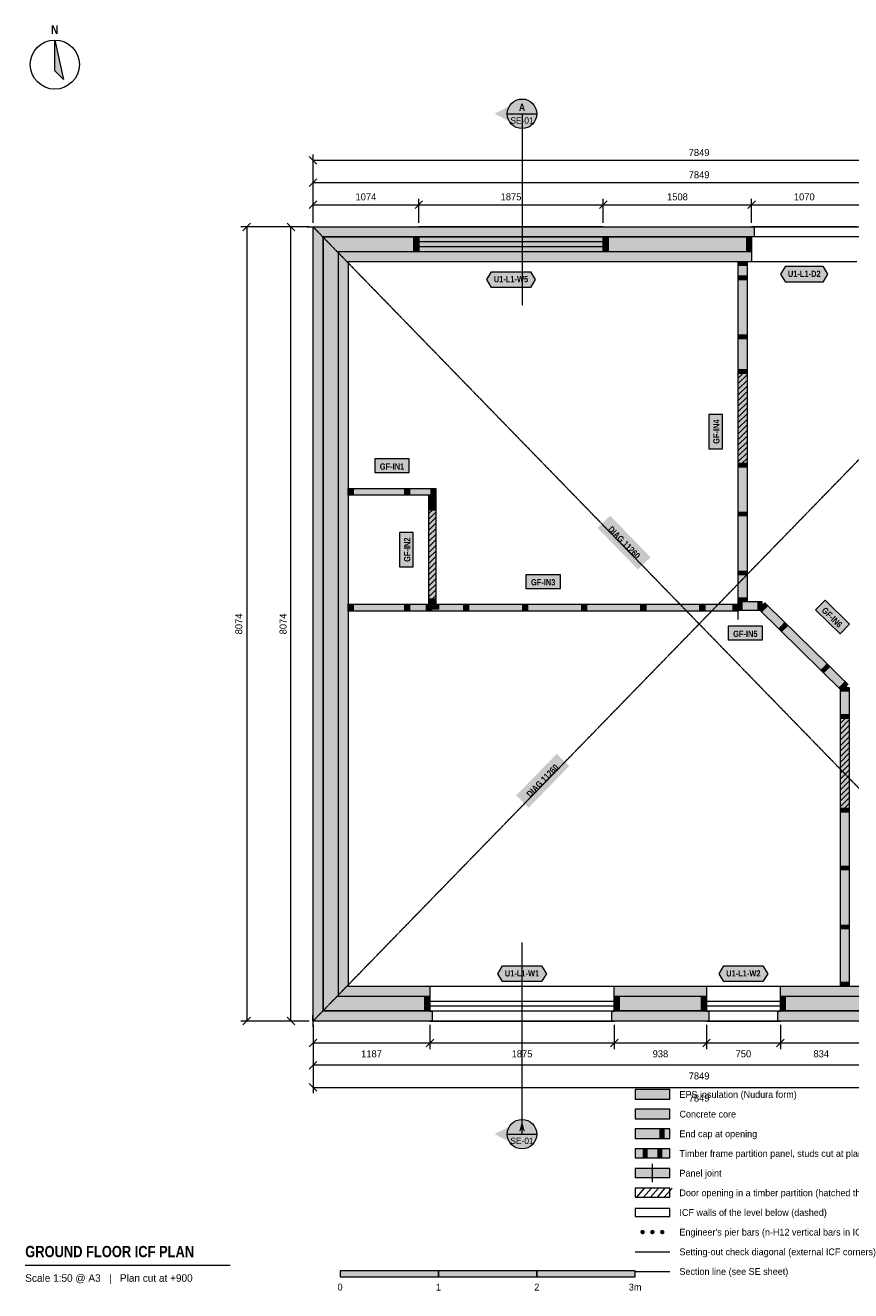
# Model space of a CAD drawing. Header units: millimetres. Extents: x -2926 to 10924, y -2742 to 10274.
# Tile 1 of 2: x -2926 to 5465, y -2742 to 10123. Entities that reach past the tile are written whole.
import ezdxf
from ezdxf.enums import TextEntityAlignment as Align

# ---------------------------------------------------------------- set-up
doc = ezdxf.new("R2010")
doc.units = ezdxf.units.MM
doc.linetypes.add('DASHED', pattern=[1.524, 1.27, -0.254])
for name, color, linetype in [('FILL-C_9E1A1A', 7, 'Continuous'), ('FILL-C_B2B2B5', 7, 'Continuous'), ('FILL-EPS', 7, 'Continuous'), ('FILL-INK', 7, 'Continuous'), ('FILL-RED', 7, 'Continuous'), ('FILL-TEAL_DK', 7, 'Continuous'), ('FILL-TIMBER', 7, 'Continuous'), ('FILL-WHITE', 7, 'Continuous'), ('LINE-C_85297A', 7, 'Continuous'), ('LINE-C_85297A-DASH', 7, 'DASHED'), ('LINE-INK', 7, 'Continuous'), ('LINE-INK-DASH', 7, 'DASHED'), ('LINE-RED', 7, 'Continuous'), ('LINE-RED-DASH', 7, 'DASHED'), ('LINE-STEEL_GREY', 7, 'Continuous'), ('LINE-STEEL_GREY-DASH', 7, 'DASHED'), ('LINE-TEAL_DK', 7, 'Continuous'), ('LINE-TIMBER_DK', 7, 'Continuous'), ('TEXT-C_85297A', 7, 'Continuous'), ('TEXT-INK', 7, 'Continuous'), ('TEXT-RED', 7, 'Continuous'), ('TEXT-STEEL_GREY', 7, 'Continuous'), ('TEXT-TEAL_DK', 7, 'Continuous')]:
    doc.layers.add(name, color=color, linetype=linetype)
doc.styles.add('OpenSansCondensed-Bold', font='OpenSansCondensed-Bold.ttf')

msp = doc.modelspace()

# ---------------------------------------------------------------- hatches: boundary and pattern name
at = {"layer": 'FILL-C_9E1A1A', "true_color": 0x9e1a1a}
h = msp.add_hatch(color=256, dxfattribs=at)
h.dxf.hatch_style = 1
h.paths.add_polyline_path([(3372, -2146), (3371, -2140), (3369, -2134), (3365, -2130), (3361, -2126), (3355, -2124), (3350, -2123), (3344, -2124), (3338, -2126), (3334, -2130), (3330, -2134), (3328, -2140), (3327, -2146), (3328, -2151), (3330, -2157), (3334, -2161), (3338, -2165), (3344, -2167), (3350, -2168), (3355, -2167), (3361, -2165), (3365, -2161), (3369, -2157), (3371, -2151)])
h = msp.add_hatch(color=256, dxfattribs=at)
h.dxf.hatch_style = 1
h.paths.add_polyline_path([(3472, -2146), (3471, -2140), (3469, -2134), (3465, -2130), (3461, -2126), (3455, -2124), (3450, -2123), (3444, -2124), (3438, -2126), (3434, -2130), (3430, -2134), (3428, -2140), (3427, -2146), (3428, -2151), (3430, -2157), (3434, -2161), (3438, -2165), (3444, -2167), (3450, -2168), (3455, -2167), (3461, -2165), (3465, -2161), (3469, -2157), (3471, -2151)])
h = msp.add_hatch(color=256, dxfattribs=at)
h.dxf.hatch_style = 1
h.paths.add_polyline_path([(3572, -2146), (3571, -2140), (3569, -2134), (3565, -2130), (3561, -2126), (3555, -2124), (3549, -2123), (3544, -2124), (3538, -2126), (3534, -2130), (3530, -2134), (3528, -2140), (3527, -2146), (3528, -2151), (3530, -2157), (3534, -2161), (3538, -2165), (3544, -2167), (3549, -2168), (3555, -2167), (3561, -2165), (3565, -2161), (3569, -2157), (3571, -2151)])
at = {"layer": 'FILL-C_B2B2B5', "true_color": 0xb2b2b5}
h = msp.add_hatch(color=256, dxfattribs=at)
h.dxf.hatch_style = 1
h.paths.add_polyline_path([(4458, 7820), (254, 7820), (254, 254), (1187, 254), (1187, 102), (102, 102), (102, 7972), (4458, 7972)])
h = msp.add_hatch(color=256, dxfattribs=at)
h.dxf.hatch_style = 1
h.paths.add_polyline_path([(3062, 254), (3999, 254), (3999, 102), (3062, 102)])
h = msp.add_hatch(color=256, dxfattribs=at)
h.dxf.hatch_style = 1
h.paths.add_polyline_path([(5583, 102), (4750, 102), (4750, 254), (5583, 254)])
h = msp.add_hatch(color=256, dxfattribs=at)
h.dxf.hatch_style = 1
h.paths.add_polyline_path([(3274, -996), (3625, -996), (3625, -896), (3274, -896)])
at = {"layer": 'FILL-EPS', "true_color": 0xccffff}
h = msp.add_hatch(color=256, dxfattribs=at)
h.dxf.hatch_style = 1
h.paths.add_polyline_path([(0, 8074), (4483, 8074), (4483, 7973), (4458, 7973), (4458, 7972), (102, 7972), (102, 102), (1187, 102), (1187, 101), (1212, 101), (1212, 0), (0, 0)])
h = msp.add_hatch(color=256, dxfattribs=at)
h.dxf.hatch_style = 1
h.paths.add_polyline_path([(4458, 7718), (356, 7718), (356, 356), (1187, 356), (1187, 254), (254, 254), (254, 7820), (4458, 7820)])
h = msp.add_hatch(color=256, dxfattribs=at)
h.dxf.hatch_style = 1
h.paths.add_polyline_path([(3062, 356), (3999, 356), (3999, 254), (3062, 254)])
h = msp.add_hatch(color=256, dxfattribs=at)
h.dxf.hatch_style = 1
h.paths.add_polyline_path([(5583, 254), (4750, 254), (4750, 356), (5583, 356)])
h = msp.add_hatch(color=256, dxfattribs=at)
h.dxf.hatch_style = 1
h.paths.add_polyline_path([(4024, 101), (4024, 0), (3037, 0), (3037, 101), (3062, 101), (3062, 102), (3999, 102), (3999, 101)])
h = msp.add_hatch(color=256, dxfattribs=at)
h.dxf.hatch_style = 1
h.paths.add_polyline_path([(5583, 101), (5608, 101), (5608, 0), (4725, 0), (4725, 101), (4750, 101), (4750, 102), (5583, 102)])
h = msp.add_hatch(color=256, dxfattribs=at)
h.dxf.hatch_style = 1
h.paths.add_polyline_path([(3274, -796), (3625, -796), (3625, -696), (3274, -696)])
h = msp.add_hatch(color=256, dxfattribs=at)
h.dxf.hatch_style = 1
h.paths.add_polyline_path([(3274, -1196), (3625, -1196), (3625, -1096), (3274, -1096)])
at = {"layer": 'FILL-INK', "true_color": 0x14141a}
h = msp.add_hatch(color=256, dxfattribs=at)
h.dxf.hatch_style = 1
h.paths.add_polyline_path([(-2626, 9974), (-2538, 9574), (-2626, 9662)])
h = msp.add_hatch(color=256, dxfattribs=at)
h.dxf.hatch_style = 1
h.paths.add_polyline_path([(274, -2601), (1274, -2601), (1274, -2540), (274, -2540)])
h = msp.add_hatch(color=256, dxfattribs=at)
h.dxf.hatch_style = 1
h.paths.add_polyline_path([(2274, -2601), (3274, -2601), (3274, -2540), (2274, -2540)])
at = {"layer": 'FILL-RED', "true_color": 0xb81a1f}
h = msp.add_hatch(color=256, dxfattribs=at)
h.dxf.hatch_style = 1
h.paths.add_polyline_path([(1844, 9224), (2124, 9082), (2124, 9367)])
h = msp.add_hatch(color=256, dxfattribs=at)
h.dxf.hatch_style = 1
h.paths.add_polyline_path([(1844, -1150), (2124, -1292), (2124, -1007)])
at = {"layer": 'FILL-TEAL_DK', "true_color": 0x006b5c}
h = msp.add_hatch(color=256, dxfattribs=at)
h.dxf.hatch_style = 1
h.paths.add_polyline_path([(1024, 7972), (1074, 7972), (1074, 7820), (1024, 7820)])
h = msp.add_hatch(color=256, dxfattribs=at)
h.dxf.hatch_style = 1
h.paths.add_polyline_path([(2949, 7972), (2999, 7972), (2999, 7820), (2949, 7820)])
h = msp.add_hatch(color=256, dxfattribs=at)
h.dxf.hatch_style = 1
h.paths.add_polyline_path([(4408, 7972), (4458, 7972), (4458, 7820), (4408, 7820)])
h = msp.add_hatch(color=256, dxfattribs=at)
h.dxf.hatch_style = 1
h.paths.add_polyline_path([(1137, 102), (1137, 102), (1137, 254), (1137, 254), (1137, 254), (1137, 254), (1187, 254), (1187, 254), (1187, 254), (1187, 254), (1187, 102), (1187, 102), (1187, 102), (1187, 102), (1137, 102), (1137, 102)])
h = msp.add_hatch(color=256, dxfattribs=at)
h.dxf.hatch_style = 1
h.paths.add_polyline_path([(3062, 254), (3112, 254), (3112, 102), (3062, 102)])
h = msp.add_hatch(color=256, dxfattribs=at)
h.dxf.hatch_style = 1
h.paths.add_polyline_path([(3949, 254), (3999, 254), (3999, 102), (3949, 102)])
h = msp.add_hatch(color=256, dxfattribs=at)
h.dxf.hatch_style = 1
h.paths.add_polyline_path([(4750, 254), (4800, 254), (4800, 102), (4750, 102)])
h = msp.add_hatch(color=256, dxfattribs=at)
h.dxf.hatch_style = 1
h.paths.add_polyline_path([(3524, -1196), (3569, -1196), (3569, -1096), (3524, -1096)])
at = {"layer": 'FILL-TIMBER', "true_color": 0xeddbb8}
h = msp.add_hatch(color=256, dxfattribs=at)
h.dxf.hatch_style = 1
h.paths.add_polyline_path([(4411, 7718), (4411, 7695), (4411, 7680), (4376, 7680), (4322, 7680), (4322, 7703), (4322, 7718), (4357, 7718)])
h = msp.add_hatch(color=256, dxfattribs=at)
h.dxf.hatch_style = 1
h.paths.add_polyline_path([(4411, 7575), (4411, 7551), (4411, 7537), (4376, 7537), (4322, 7537), (4322, 7560), (4322, 7575), (4357, 7575)])
h = msp.add_hatch(color=256, dxfattribs=at)
h.dxf.hatch_style = 1
h.paths.add_polyline_path([(4411, 6975), (4411, 6951), (4411, 6937), (4376, 6937), (4322, 6937), (4322, 6960), (4322, 6975), (4357, 6975)])
h = msp.add_hatch(color=256, dxfattribs=at)
h.dxf.hatch_style = 1
h.paths.add_polyline_path([(4411, 6625), (4411, 6602), (4411, 6588), (4376, 6588), (4322, 6588), (4322, 6611), (4322, 6625), (4357, 6625)])
h = msp.add_hatch(color=256, dxfattribs=at)
h.dxf.hatch_style = 1
h.paths.add_polyline_path([(4411, 5669), (4411, 5646), (4411, 5631), (4376, 5631), (4322, 5631), (4322, 5655), (4322, 5669), (4357, 5669)])
h = msp.add_hatch(color=256, dxfattribs=at)
h.dxf.hatch_style = 1
h.paths.add_polyline_path([(406, 5346), (375, 5346), (356, 5346), (356, 5372), (356, 5415), (387, 5415), (406, 5415), (406, 5389)])
h = msp.add_hatch(color=256, dxfattribs=at)
h.dxf.hatch_style = 1
h.paths.add_polyline_path([(981, 5346), (950, 5346), (931, 5346), (931, 5372), (931, 5415), (961, 5415), (981, 5415), (981, 5389)])
h = msp.add_hatch(color=256, dxfattribs=at)
h.dxf.hatch_style = 1
h.paths.add_polyline_path([(1248, 5346), (1218, 5346), (1199, 5346), (1199, 5372), (1199, 5415), (1229, 5415), (1248, 5415), (1248, 5389)])
h = msp.add_hatch(color=256, dxfattribs=at)
h.dxf.hatch_style = 1
h.paths.add_polyline_path([(1248, 5343), (1248, 5313), (1248, 5293), (1222, 5293), (1178, 5293), (1178, 5324), (1178, 5343), (1205, 5343)])
h = msp.add_hatch(color=256, dxfattribs=at)
h.dxf.hatch_style = 1
h.paths.add_polyline_path([(1248, 5249), (1248, 5218), (1248, 5198), (1222, 5198), (1178, 5198), (1178, 5229), (1178, 5249), (1205, 5249)])
h = msp.add_hatch(color=256, dxfattribs=at)
h.dxf.hatch_style = 1
h.paths.add_polyline_path([(4411, 5175), (4411, 5151), (4411, 5137), (4376, 5137), (4322, 5137), (4322, 5160), (4322, 5175), (4357, 5175)])
h = msp.add_hatch(color=256, dxfattribs=at)
h.dxf.hatch_style = 1
h.paths.add_polyline_path([(4411, 4575), (4411, 4551), (4411, 4537), (4376, 4537), (4322, 4537), (4322, 4560), (4322, 4575), (4357, 4575)])
h = msp.add_hatch(color=256, dxfattribs=at)
h.dxf.hatch_style = 1
h.paths.add_polyline_path([(1248, 4288), (1248, 4259), (1248, 4240), (1222, 4240), (1178, 4240), (1178, 4270), (1178, 4288), (1205, 4288)])
h = msp.add_hatch(color=256, dxfattribs=at)
h.dxf.hatch_style = 1
h.paths.add_polyline_path([(4411, 4303), (4411, 4280), (4411, 4265), (4376, 4265), (4322, 4265), (4322, 4289), (4322, 4303), (4357, 4303)])
h = msp.add_hatch(color=256, dxfattribs=at)
h.dxf.hatch_style = 1
h.paths.add_polyline_path([(4360, 4174), (4337, 4174), (4322, 4174), (4322, 4209), (4322, 4264), (4345, 4264), (4360, 4264), (4360, 4229)])
h = msp.add_hatch(color=256, dxfattribs=at)
h.dxf.hatch_style = 1
h.paths.add_polyline_path([(4562, 4174), (4539, 4174), (4524, 4174), (4524, 4209), (4524, 4264), (4547, 4264), (4562, 4264), (4562, 4229)])
h = msp.add_hatch(color=256, dxfattribs=at)
h.dxf.hatch_style = 1
h.paths.add_polyline_path([(4558, 4161), (4542, 4177), (4531, 4187), (4555, 4212), (4593, 4251), (4610, 4235), (4620, 4224), (4596, 4199)])
h = msp.add_hatch(color=256, dxfattribs=at)
h.dxf.hatch_style = 1
h.paths.add_polyline_path([(406, 4168), (375, 4168), (356, 4168), (356, 4195), (356, 4238), (387, 4238), (406, 4238), (406, 4212)])
h = msp.add_hatch(color=256, dxfattribs=at)
h.dxf.hatch_style = 1
h.paths.add_polyline_path([(981, 4168), (950, 4168), (931, 4168), (931, 4195), (931, 4238), (961, 4238), (981, 4238), (981, 4212)])
h = msp.add_hatch(color=256, dxfattribs=at)
h.dxf.hatch_style = 1
h.paths.add_polyline_path([(1204, 4168), (1173, 4168), (1154, 4168), (1154, 4195), (1154, 4238), (1184, 4238), (1204, 4238), (1204, 4212)])
h = msp.add_hatch(color=256, dxfattribs=at)
h.dxf.hatch_style = 1
h.paths.add_polyline_path([(1274, 4188), (1230, 4188), (1204, 4188), (1204, 4208), (1204, 4238), (1247, 4238), (1274, 4238), (1274, 4219)])
h = msp.add_hatch(color=256, dxfattribs=at)
h.dxf.hatch_style = 1
h.paths.add_polyline_path([(1581, 4168), (1550, 4168), (1531, 4168), (1531, 4195), (1531, 4238), (1561, 4238), (1581, 4238), (1581, 4212)])
h = msp.add_hatch(color=256, dxfattribs=at)
h.dxf.hatch_style = 1
h.paths.add_polyline_path([(2181, 4168), (2150, 4168), (2131, 4168), (2131, 4195), (2131, 4238), (2161, 4238), (2181, 4238), (2181, 4212)])
h = msp.add_hatch(color=256, dxfattribs=at)
h.dxf.hatch_style = 1
h.paths.add_polyline_path([(2781, 4168), (2750, 4168), (2731, 4168), (2731, 4195), (2731, 4238), (2761, 4238), (2781, 4238), (2781, 4212)])
h = msp.add_hatch(color=256, dxfattribs=at)
h.dxf.hatch_style = 1
h.paths.add_polyline_path([(3381, 4168), (3350, 4168), (3331, 4168), (3331, 4195), (3331, 4238), (3361, 4238), (3381, 4238), (3381, 4212)])
h = msp.add_hatch(color=256, dxfattribs=at)
h.dxf.hatch_style = 1
h.paths.add_polyline_path([(3981, 4168), (3950, 4168), (3931, 4168), (3931, 4195), (3931, 4238), (3961, 4238), (3981, 4238), (3981, 4212)])
h = msp.add_hatch(color=256, dxfattribs=at)
h.dxf.hatch_style = 1
h.paths.add_polyline_path([(4322, 4168), (4291, 4168), (4272, 4168), (4272, 4195), (4272, 4238), (4303, 4238), (4322, 4238), (4322, 4212)])
h = msp.add_hatch(color=256, dxfattribs=at)
h.dxf.hatch_style = 1
h.paths.add_polyline_path([(4762, 3961), (4745, 3977), (4735, 3987), (4759, 4012), (4797, 4051), (4814, 4035), (4824, 4024), (4800, 3999)])
h = msp.add_hatch(color=256, dxfattribs=at)
h.dxf.hatch_style = 1
h.paths.add_polyline_path([(5190, 3540), (5173, 3557), (5163, 3567), (5187, 3592), (5225, 3631), (5242, 3614), (5252, 3604), (5228, 3579)])
h = msp.add_hatch(color=256, dxfattribs=at)
h.dxf.hatch_style = 1
h.paths.add_polyline_path([(5373, 3360), (5357, 3377), (5346, 3387), (5371, 3412), (5409, 3451), (5425, 3434), (5436, 3424), (5411, 3399)])
h = msp.add_hatch(color=256, dxfattribs=at)
h.dxf.hatch_style = 1
h.paths.add_polyline_path([(5449, 3392), (5449, 3369), (5449, 3354), (5414, 3354), (5360, 3354), (5360, 3377), (5360, 3392), (5395, 3392)])
h = msp.add_hatch(color=256, dxfattribs=at)
h.dxf.hatch_style = 1
h.paths.add_polyline_path([(5449, 3118), (5449, 3094), (5449, 3080), (5414, 3080), (5360, 3080), (5360, 3103), (5360, 3118), (5395, 3118)])
h = msp.add_hatch(color=256, dxfattribs=at)
h.dxf.hatch_style = 1
h.paths.add_polyline_path([(5449, 2161), (5449, 2138), (5449, 2124), (5414, 2124), (5360, 2124), (5360, 2147), (5360, 2161), (5395, 2161)])
h = msp.add_hatch(color=256, dxfattribs=at)
h.dxf.hatch_style = 1
h.paths.add_polyline_path([(5449, 1575), (5449, 1551), (5449, 1537), (5414, 1537), (5360, 1537), (5360, 1560), (5360, 1575), (5395, 1575)])
h = msp.add_hatch(color=256, dxfattribs=at)
h.dxf.hatch_style = 1
h.paths.add_polyline_path([(5449, 975), (5449, 951), (5449, 937), (5414, 937), (5360, 937), (5360, 960), (5360, 975), (5395, 975)])
h = msp.add_hatch(color=256, dxfattribs=at)
h.dxf.hatch_style = 1
h.paths.add_polyline_path([(5449, 394), (5449, 371), (5449, 356), (5414, 356), (5360, 356), (5360, 379), (5360, 394), (5395, 394)])
h = msp.add_hatch(color=256, dxfattribs=at)
h.dxf.hatch_style = 1
h.paths.add_polyline_path([(3354, -1390), (3395, -1390), (3395, -1300), (3354, -1300)])
h = msp.add_hatch(color=256, dxfattribs=at)
h.dxf.hatch_style = 1
h.paths.add_polyline_path([(3504, -1390), (3545, -1390), (3545, -1300), (3504, -1300)])
at = {"layer": 'FILL-WHITE', "true_color": 0xffffff}
h = msp.add_hatch(color=256, dxfattribs=at)
h.dxf.hatch_style = 1
h.paths.add_polyline_path([(2274, 9224), (2269, 9263), (2254, 9299), (2230, 9330), (2199, 9354), (2163, 9369), (2124, 9374), (2085, 9369), (2049, 9354), (2018, 9330), (1994, 9299), (1979, 9263), (1974, 9224), (1979, 9185), (1994, 9149), (2018, 9118), (2049, 9094), (2085, 9079), (2124, 9074), (2163, 9079), (2199, 9094), (2230, 9118), (2254, 9149), (2269, 9185)])
h = msp.add_hatch(color=256, dxfattribs=at)
h.dxf.hatch_style = 1
h.paths.add_polyline_path([(1765, 7538), (1815, 7618), (2209, 7618), (2259, 7538), (2209, 7458), (1815, 7458)])
at = {"layer": 'FILL-WHITE', "true_color": 0xfaf5e8}
h = msp.add_hatch(color=256, dxfattribs=at)
h.dxf.hatch_style = 1
h.paths.add_polyline_path([(4411, 6588), (4376, 6588), (4322, 6588), (4322, 6588), (4322, 6611), (4322, 6625), (4322, 6937), (4322, 6960), (4322, 6975), (4322, 7537), (4322, 7560), (4322, 7575), (4322, 7680), (4322, 7703), (4322, 7718), (4322, 7718), (4357, 7718), (4411, 7718), (4411, 7718), (4411, 7695), (4411, 7680), (4411, 7575), (4411, 7551), (4411, 7537), (4411, 6975), (4411, 6951), (4411, 6937), (4411, 6625), (4411, 6602), (4411, 6588)])
at = {"layer": 'FILL-WHITE', "true_color": 0xffffff}
h = msp.add_hatch(color=256, dxfattribs=at)
h.dxf.hatch_style = 1
h.paths.add_polyline_path([(4755, 7593), (4805, 7673), (5181, 7673), (5231, 7593), (5181, 7513), (4805, 7513)])
h = msp.add_hatch(color=256, dxfattribs=at)
h.dxf.hatch_style = 1
h.paths.add_polyline_path([(4322, 5669), (4322, 6588), (4411, 6588), (4411, 5669)])
h = msp.add_hatch(color=256, dxfattribs=at)
h.dxf.hatch_style = 1
h.paths.add_polyline_path([(4161, 5817), (4161, 6166), (4023, 6166), (4023, 5817)])
h = msp.add_hatch(color=256, dxfattribs=at)
h.dxf.hatch_style = 1
h.paths.add_polyline_path([(628, 5576), (977, 5576), (977, 5715), (628, 5715)])
at = {"layer": 'FILL-WHITE', "true_color": 0xfaf5e8}
h = msp.add_hatch(color=256, dxfattribs=at)
h.dxf.hatch_style = 1
h.paths.add_polyline_path([(4411, 4265), (4376, 4265), (4322, 4265), (4322, 4265), (4322, 4289), (4322, 4303), (4322, 4537), (4322, 4560), (4322, 4575), (4322, 5137), (4322, 5160), (4322, 5175), (4322, 5631), (4322, 5655), (4322, 5669), (4322, 5669), (4357, 5669), (4411, 5669), (4411, 5669), (4411, 5646), (4411, 5631), (4411, 5175), (4411, 5151), (4411, 5137), (4411, 4575), (4411, 4551), (4411, 4537), (4411, 4303), (4411, 4280), (4411, 4265)])
h = msp.add_hatch(color=256, dxfattribs=at)
h.dxf.hatch_style = 1
h.paths.add_polyline_path([(356, 5346), (356, 5346), (356, 5346), (356, 5346), (356, 5372), (356, 5415), (356, 5415), (356, 5415), (356, 5415), (387, 5415), (406, 5415), (931, 5415), (961, 5415), (981, 5415), (1199, 5415), (1229, 5415), (1248, 5415), (1248, 5415), (1248, 5415), (1248, 5415), (1248, 5389), (1248, 5346), (1248, 5346), (1248, 5346), (1248, 5346), (1218, 5346), (1199, 5346), (981, 5346), (950, 5346), (931, 5346), (406, 5346), (375, 5346)])
h = msp.add_hatch(color=256, dxfattribs=at)
h.dxf.hatch_style = 1
h.paths.add_polyline_path([(1248, 5198), (1248, 5198), (1248, 5198), (1248, 5198), (1248, 5198), (1222, 5198), (1178, 5198), (1178, 5198), (1178, 5198), (1178, 5198), (1178, 5198), (1178, 5229), (1178, 5249), (1178, 5293), (1178, 5324), (1178, 5343), (1178, 5343), (1178, 5343), (1178, 5343), (1178, 5343), (1205, 5343), (1248, 5343), (1248, 5343), (1248, 5343), (1248, 5343), (1248, 5343), (1248, 5313), (1248, 5293), (1248, 5249), (1248, 5218)])
at = {"layer": 'FILL-WHITE', "true_color": 0xffffff}
h = msp.add_hatch(color=256, dxfattribs=at)
h.dxf.hatch_style = 1
h.paths.add_polyline_path([(1178, 4288), (1178, 5198), (1248, 5198), (1248, 4288)])
h = msp.add_hatch(color=256, dxfattribs=at)
h.dxf.hatch_style = 1
h.paths.add_polyline_path([(2891, 5014), (3302, 4591), (3430, 4715), (3019, 5138)])
h = msp.add_hatch(color=256, dxfattribs=at)
h.dxf.hatch_style = 1
h.paths.add_polyline_path([(1018, 4617), (1018, 4967), (879, 4967), (879, 4617)])
h = msp.add_hatch(color=256, dxfattribs=at)
h.dxf.hatch_style = 1
h.paths.add_polyline_path([(2164, 4399), (2514, 4399), (2514, 4538), (2164, 4538)])
at = {"layer": 'FILL-WHITE', "true_color": 0xfaf5e8}
h = msp.add_hatch(color=256, dxfattribs=at)
h.dxf.hatch_style = 1
h.paths.add_polyline_path([(1178, 4270), (1178, 4288), (1178, 4288), (1178, 4288), (1205, 4288), (1248, 4288), (1248, 4288), (1248, 4288), (1248, 4259), (1248, 4240), (1248, 4240), (1248, 4240), (1222, 4240), (1178, 4240), (1178, 4240), (1178, 4240)])
h = msp.add_hatch(color=256, dxfattribs=at)
h.dxf.hatch_style = 1
h.paths.add_polyline_path([(4337, 4174), (4322, 4174), (4322, 4209), (4322, 4264), (4345, 4264), (4360, 4264), (4524, 4264), (4547, 4264), (4562, 4264), (4562, 4229), (4562, 4174), (4539, 4174), (4524, 4174), (4360, 4174)])
h = msp.add_hatch(color=256, dxfattribs=at)
h.dxf.hatch_style = 1
h.paths.add_polyline_path([(5346, 3387), (5346, 3387), (5190, 3540), (5190, 3540), (5173, 3557), (5163, 3567), (5163, 3567), (4531, 4187), (4531, 4187), (4593, 4251), (4593, 4251), (4593, 4251), (4618, 4226), (4620, 4224), (4620, 4224), (5225, 3631), (5225, 3631), (5239, 3617), (5243, 3613), (5252, 3604), (5252, 3604), (5354, 3504), (5436, 3424), (5436, 3424), (5436, 3424), (5436, 3424), (5373, 3360), (5373, 3360), (5373, 3360), (5373, 3360), (5373, 3360), (5348, 3385)])
at = {"layer": 'FILL-WHITE', "true_color": 0xffffff}
h = msp.add_hatch(color=256, dxfattribs=at)
h.dxf.hatch_style = 1
h.paths.add_polyline_path([(5108, 4182), (5357, 3937), (5454, 4036), (5205, 4280)])
at = {"layer": 'FILL-WHITE', "true_color": 0xfaf5e8}
h = msp.add_hatch(color=256, dxfattribs=at)
h.dxf.hatch_style = 1
h.paths.add_polyline_path([(356, 4195), (356, 4238), (356, 4238), (387, 4238), (406, 4238), (931, 4238), (961, 4238), (981, 4238), (1154, 4238), (1184, 4238), (1204, 4238), (1247, 4238), (1274, 4238), (1531, 4238), (1561, 4238), (1581, 4238), (2131, 4238), (2161, 4238), (2181, 4238), (2731, 4238), (2761, 4238), (2781, 4238), (3331, 4238), (3361, 4238), (3381, 4238), (3931, 4238), (3961, 4238), (3981, 4238), (4272, 4238), (4303, 4238), (4322, 4238), (4322, 4238), (4322, 4212), (4322, 4168), (4322, 4168), (4291, 4168), (4272, 4168), (3981, 4168), (3950, 4168), (3931, 4168), (3381, 4168), (3350, 4168), (3331, 4168), (2781, 4168), (2750, 4168), (2731, 4168), (2181, 4168), (2150, 4168), (2131, 4168), (1581, 4168), (1550, 4168), (1531, 4168), (1204, 4168), (1173, 4168), (1154, 4168), (981, 4168), (950, 4168), (931, 4168), (406, 4168), (375, 4168), (356, 4168), (356, 4168)])
at = {"layer": 'FILL-WHITE', "true_color": 0xffffff}
h = msp.add_hatch(color=256, dxfattribs=at)
h.dxf.hatch_style = 1
h.paths.add_polyline_path([(4220, 3875), (4569, 3875), (4569, 4014), (4220, 4014)])
at = {"layer": 'FILL-WHITE', "true_color": 0xfaf5e8}
h = msp.add_hatch(color=256, dxfattribs=at)
h.dxf.hatch_style = 1
h.paths.add_polyline_path([(5414, 3080), (5360, 3080), (5360, 3103), (5360, 3118), (5360, 3354), (5360, 3377), (5360, 3392), (5395, 3392), (5449, 3392), (5449, 3369), (5449, 3354), (5449, 3118), (5449, 3094), (5449, 3080)])
at = {"layer": 'FILL-WHITE', "true_color": 0xffffff}
h = msp.add_hatch(color=256, dxfattribs=at)
h.dxf.hatch_style = 1
h.paths.add_polyline_path([(5360, 2161), (5360, 3080), (5449, 3080), (5449, 2161)])
h = msp.add_hatch(color=256, dxfattribs=at)
h.dxf.hatch_style = 1
h.paths.add_polyline_path([(2192, 2169), (2603, 2592), (2476, 2716), (2064, 2293)])
at = {"layer": 'FILL-WHITE', "true_color": 0xfaf5e8}
h = msp.add_hatch(color=256, dxfattribs=at)
h.dxf.hatch_style = 1
h.paths.add_polyline_path([(5449, 356), (5414, 356), (5360, 356), (5360, 356), (5360, 379), (5360, 394), (5360, 937), (5360, 960), (5360, 975), (5360, 1537), (5360, 1560), (5360, 1575), (5360, 2124), (5360, 2147), (5360, 2161), (5360, 2161), (5395, 2161), (5449, 2161), (5449, 2161), (5449, 2138), (5449, 2124), (5449, 1575), (5449, 1551), (5449, 1537), (5449, 975), (5449, 951), (5449, 937), (5449, 394), (5449, 371), (5449, 356)])
at = {"layer": 'FILL-WHITE', "true_color": 0xffffff}
h = msp.add_hatch(color=256, dxfattribs=at)
h.dxf.hatch_style = 1
h.paths.add_polyline_path([(1877, 481), (1927, 561), (2322, 561), (2372, 481), (2322, 401), (1927, 401)])
h = msp.add_hatch(color=256, dxfattribs=at)
h.dxf.hatch_style = 1
h.paths.add_polyline_path([(4127, 481), (4177, 561), (4572, 561), (4622, 481), (4572, 401), (4177, 401)])
h = msp.add_hatch(color=256, dxfattribs=at)
h.dxf.hatch_style = 1
h.paths.add_polyline_path([(2274, -1150), (2269, -1111), (2254, -1075), (2230, -1044), (2199, -1020), (2163, -1005), (2124, -1000), (2085, -1005), (2049, -1020), (2018, -1044), (1994, -1075), (1979, -1111), (1974, -1150), (1979, -1189), (1994, -1225), (2018, -1256), (2049, -1280), (2085, -1295), (2124, -1300), (2163, -1295), (2199, -1280), (2230, -1256), (2254, -1225), (2269, -1189)])
at = {"layer": 'FILL-WHITE', "true_color": 0xfaf5e8}
h = msp.add_hatch(color=256, dxfattribs=at)
h.dxf.hatch_style = 1
h.paths.add_polyline_path([(3274, -1390), (3625, -1390), (3625, -1300), (3274, -1300)])
h = msp.add_hatch(color=256, dxfattribs=at)
h.dxf.hatch_style = 1
h.paths.add_polyline_path([(3274, -1590), (3625, -1590), (3625, -1500), (3274, -1500)])
at = {"layer": 'FILL-WHITE', "true_color": 0xffffff}
h = msp.add_hatch(color=256, dxfattribs=at)
h.dxf.hatch_style = 1
h.paths.add_polyline_path([(1274, -2601), (2274, -2601), (2274, -2540), (1274, -2540)])

# ---------------------------------------------------------------- linework, layer by layer
at = {"layer": 'LINE-C_85297A', "lineweight": 5}
for p, q in [((-60, 8075), (60, 8073)), ((1, -60), (-1, 60))]:
    msp.add_line(p, q, dxfattribs=at)
at = {"layer": 'LINE-C_85297A-DASH', "lineweight": 5}
for p, q in [((0, 0), (7849, 8074)), ((0, 8074), (7849, 0)), ((3274, -2346), (3625, -2346))]:
    msp.add_line(p, q, dxfattribs=at)
at = {"layer": 'LINE-INK', "lineweight": 5}
for p, q in [((39, 8710), (-39, 8788)), ((0, 8114), (0, 8809)), ((7849, 8749), (0, 8749)), ((-39, 8485), (39, 8563)), ((0, 8114), (0, 8584)), ((0, 8524), (7849, 8524)), ((-39, 8260), (39, 8338)), ((0, 8114), (0, 8359)), ((0, 8299), (7849, 8299)), ((1036, 8260), (1113, 8338)), ((1074, 8114), (1074, 8359)), ((2911, 8260), (2988, 8338)), ((2949, 8114), (2949, 8359)), ((4419, 8260), (4497, 8338)), ((4458, 8114), (4458, 8359)), ((-636, 8113), (-714, 8035)), ((-186, 8035), (-264, 8113)), ((-40, 8074), (-735, 8074)), ((-675, 8074), (-675, 0)), ((-40, 8074), (-285, 8074)), ((-225, 0), (-225, 8074)), ((2949, 8074), (1074, 8074)), ((2949, 7921), (1074, 7921)), ((2949, 7871), (1074, 7871)), ((2949, 7718), (1074, 7718)), ((4322, 4082), (4322, 4332)), ((1187, 356), (3062, 356)), ((3999, 356), (4750, 356)), ((1187, 203), (3062, 203)), ((1187, 153), (3062, 153)), ((3999, 203), (4750, 203)), ((3999, 153), (4750, 153)), ((-40, 0), (-735, 0)), ((-636, 39), (-714, -39)), ((-40, 0), (-285, 0)), ((-186, -39), (-264, 39)), ((1187, 0), (3062, 0)), ((3999, 0), (4750, 0)), ((0, -40), (0, -285)), ((0, -40), (0, -510)), ((0, -40), (0, -735)), ((1187, -40), (1187, -285)), ((3062, -40), (3062, -285)), ((3999, -40), (3999, -285)), ((4750, -40), (4750, -285)), ((39, -186), (-39, -264)), ((7849, -225), (0, -225)), ((1226, -186), (1148, -264)), ((3101, -186), (3023, -264)), ((4038, -186), (3961, -264)), ((4788, -186), (4711, -264)), ((39, -411), (-39, -489)), ((7849, -450), (0, -450)), ((-39, -636), (39, -714)), ((0, -675), (7849, -675)), ((3450, -1640), (3450, -1451)), ((-2926, -2481), (-844, -2481))]:
    msp.add_line(p, q, dxfattribs=at)
for points in [[(-2626, 9974), (-2538, 9574), (-2626, 9662)], [(0, 0), (0, 8074), (4483, 8074), (4483, 7973), (4458, 7973), (4458, 7718), (356, 7718), (356, 356), (1187, 356), (1187, 101), (1212, 101), (1212, 0)], [(4411, 6588), (4376, 6588), (4322, 6588), (4322, 6588), (4322, 6611), (4322, 6625), (4322, 6937), (4322, 6960), (4322, 6975), (4322, 7537), (4322, 7560), (4322, 7575), (4322, 7680), (4322, 7703), (4322, 7718), (4322, 7718), (4357, 7718), (4411, 7718), (4411, 7718), (4411, 7695), (4411, 7680), (4411, 7575), (4411, 7551), (4411, 7537), (4411, 6975), (4411, 6951), (4411, 6937), (4411, 6625), (4411, 6602), (4411, 6588)], [(4161, 5817), (4161, 6166), (4023, 6166), (4023, 5817)], [(628, 5576), (977, 5576), (977, 5715), (628, 5715)], [(4411, 4265), (4376, 4265), (4322, 4265), (4322, 4265), (4322, 4289), (4322, 4303), (4322, 4537), (4322, 4560), (4322, 4575), (4322, 5137), (4322, 5160), (4322, 5175), (4322, 5631), (4322, 5655), (4322, 5669), (4322, 5669), (4357, 5669), (4411, 5669), (4411, 5669), (4411, 5646), (4411, 5631), (4411, 5175), (4411, 5151), (4411, 5137), (4411, 4575), (4411, 4551), (4411, 4537), (4411, 4303), (4411, 4280), (4411, 4265)], [(356, 5346), (356, 5346), (356, 5346), (356, 5346), (356, 5372), (356, 5415), (356, 5415), (356, 5415), (356, 5415), (387, 5415), (406, 5415), (931, 5415), (961, 5415), (981, 5415), (1199, 5415), (1229, 5415), (1248, 5415), (1248, 5415), (1248, 5415), (1248, 5415), (1248, 5389), (1248, 5346), (1248, 5346), (1248, 5346), (1248, 5346), (1218, 5346), (1199, 5346), (981, 5346), (950, 5346), (931, 5346), (406, 5346), (375, 5346)], [(1248, 5198), (1248, 5198), (1248, 5198), (1248, 5198), (1248, 5198), (1222, 5198), (1178, 5198), (1178, 5198), (1178, 5198), (1178, 5198), (1178, 5198), (1178, 5229), (1178, 5249), (1178, 5293), (1178, 5324), (1178, 5343), (1178, 5343), (1178, 5343), (1178, 5343), (1178, 5343), (1205, 5343), (1248, 5343), (1248, 5343), (1248, 5343), (1248, 5343), (1248, 5343), (1248, 5313), (1248, 5293), (1248, 5249), (1248, 5218)], [(1018, 4617), (1018, 4967), (879, 4967), (879, 4617)], [(2164, 4399), (2514, 4399), (2514, 4538), (2164, 4538)], [(1178, 4270), (1178, 4288), (1178, 4288), (1178, 4288), (1205, 4288), (1248, 4288), (1248, 4288), (1248, 4288), (1248, 4259), (1248, 4240), (1248, 4240), (1248, 4240), (1222, 4240), (1178, 4240), (1178, 4240), (1178, 4240)], [(4337, 4174), (4322, 4174), (4322, 4209), (4322, 4264), (4345, 4264), (4360, 4264), (4524, 4264), (4547, 4264), (4562, 4264), (4562, 4229), (4562, 4174), (4539, 4174), (4524, 4174), (4360, 4174)], [(5346, 3387), (5346, 3387), (5190, 3540), (5190, 3540), (5173, 3557), (5163, 3567), (5163, 3567), (4531, 4187), (4531, 4187), (4593, 4251), (4593, 4251), (4593, 4251), (4618, 4226), (4620, 4224), (4620, 4224), (5225, 3631), (5225, 3631), (5239, 3617), (5243, 3613), (5252, 3604), (5252, 3604), (5354, 3504), (5436, 3424), (5436, 3424), (5436, 3424), (5436, 3424), (5373, 3360), (5373, 3360), (5373, 3360), (5373, 3360), (5373, 3360), (5348, 3385)], [(5108, 4182), (5357, 3937), (5454, 4036), (5205, 4280)], [(356, 4195), (356, 4238), (356, 4238), (387, 4238), (406, 4238), (931, 4238), (961, 4238), (981, 4238), (1154, 4238), (1184, 4238), (1204, 4238), (1247, 4238), (1274, 4238), (1531, 4238), (1561, 4238), (1581, 4238), (2131, 4238), (2161, 4238), (2181, 4238), (2731, 4238), (2761, 4238), (2781, 4238), (3331, 4238), (3361, 4238), (3381, 4238), (3931, 4238), (3961, 4238), (3981, 4238), (4272, 4238), (4303, 4238), (4322, 4238), (4322, 4238), (4322, 4212), (4322, 4168), (4322, 4168), (4291, 4168), (4272, 4168), (3981, 4168), (3950, 4168), (3931, 4168), (3381, 4168), (3350, 4168), (3331, 4168), (2781, 4168), (2750, 4168), (2731, 4168), (2181, 4168), (2150, 4168), (2131, 4168), (1581, 4168), (1550, 4168), (1531, 4168), (1204, 4168), (1173, 4168), (1154, 4168), (981, 4168), (950, 4168), (931, 4168), (406, 4168), (375, 4168), (356, 4168), (356, 4168)], [(4220, 3875), (4569, 3875), (4569, 4014), (4220, 4014)], [(5414, 3080), (5360, 3080), (5360, 3103), (5360, 3118), (5360, 3354), (5360, 3377), (5360, 3392), (5395, 3392), (5449, 3392), (5449, 3369), (5449, 3354), (5449, 3118), (5449, 3094), (5449, 3080)], [(5449, 356), (5414, 356), (5360, 356), (5360, 356), (5360, 379), (5360, 394), (5360, 937), (5360, 960), (5360, 975), (5360, 1537), (5360, 1560), (5360, 1575), (5360, 2124), (5360, 2147), (5360, 2161), (5360, 2161), (5395, 2161), (5449, 2161), (5449, 2161), (5449, 2138), (5449, 2124), (5449, 1575), (5449, 1551), (5449, 1537), (5449, 975), (5449, 951), (5449, 937), (5449, 394), (5449, 371), (5449, 356)], [(3999, 101), (4024, 101), (4024, 0), (3037, 0), (3037, 101), (3062, 101), (3062, 356), (3999, 356)], [(5583, 356), (5583, 101), (5608, 101), (5608, 0), (4725, 0), (4725, 101), (4750, 101), (4750, 356)], [(3274, -796), (3625, -796), (3625, -696), (3274, -696)], [(3274, -1196), (3625, -1196), (3625, -1096), (3274, -1096)], [(3274, -1390), (3625, -1390), (3625, -1300), (3274, -1300)], [(3274, -1590), (3625, -1590), (3625, -1500), (3274, -1500)], [(274, -2601), (1274, -2601), (1274, -2540), (274, -2540)], [(1274, -2601), (2274, -2601), (2274, -2540), (1274, -2540)], [(2274, -2601), (3274, -2601), (3274, -2540), (2274, -2540)]]:
    msp.add_lwpolyline(points, close=True, dxfattribs=at)
msp.add_circle((-2626, 9724), 250, dxfattribs=at)
at = {"layer": 'LINE-INK-DASH', "lineweight": 5}
for p, q in [((5528, 8074), (4458, 8074)), ((5528, 7718), (4458, 7718))]:
    msp.add_line(p, q, dxfattribs=at)
for points in [[(4322, 5669), (4322, 6588), (4411, 6588), (4411, 5669)], [(1178, 4288), (1178, 5198), (1248, 5198), (1248, 4288)], [(5360, 2161), (5360, 3080), (5449, 3080), (5449, 2161)], [(3274, -1790), (3625, -1790), (3625, -1701), (3274, -1701)]]:
    msp.add_lwpolyline(points, close=True, dxfattribs=at)
at = {"layer": 'LINE-RED', "lineweight": 5}
for p, q in [((1974, 9224), (2274, 9224)), ((1974, -1150), (2274, -1150))]:
    msp.add_line(p, q, dxfattribs=at)
for centre in [(2124, 9224), (2124, -1150)]:
    msp.add_circle(centre, 150, dxfattribs=at)
at = {"layer": 'LINE-RED-DASH', "lineweight": 5}
for p, q in [((2124, 9224), (2124, 7274)), ((2124, -1150), (2124, 800)), ((3274, -2546), (3625, -2546))]:
    msp.add_line(p, q, dxfattribs=at)
at = {"layer": 'LINE-STEEL_GREY', "lineweight": 5}
for points in [[(4458, 7820), (254, 7820), (254, 254), (1187, 254), (1187, 102), (102, 102), (102, 7972), (4458, 7972)], [(3062, 254), (3999, 254), (3999, 102), (3062, 102)], [(5583, 102), (4750, 102), (4750, 254), (5583, 254)], [(3274, -996), (3625, -996), (3625, -896), (3274, -896)]]:
    msp.add_lwpolyline(points, close=True, dxfattribs=at)
at = {"layer": 'LINE-STEEL_GREY-DASH', "lineweight": 5}
for points in [[(0, 8074), (-2, 8076), (0, 8074), (7849, 8074), (7849, 0), (7849, 0), (7851, -2), (7850, -1), (7850, -1), (7849, 0), (7849, 0), (7849, 0), (0, 0)], [(7747, 102), (7747, 7972), (102, 7972), (102, 102)], [(3274, -1986), (3625, -1986), (3625, -1906), (3274, -1906)]]:
    msp.add_lwpolyline(points, close=True, dxfattribs=at)
at = {"layer": 'LINE-TEAL_DK', "lineweight": 5}
for points in [[(1024, 7972), (1074, 7972), (1074, 7820), (1024, 7820)], [(2949, 7972), (2999, 7972), (2999, 7820), (2949, 7820)], [(4408, 7972), (4458, 7972), (4458, 7820), (4408, 7820)], [(1765, 7538), (1815, 7618), (2209, 7618), (2259, 7538), (2209, 7458), (1815, 7458)], [(4755, 7593), (4805, 7673), (5181, 7673), (5231, 7593), (5181, 7513), (4805, 7513)], [(1877, 481), (1927, 561), (2322, 561), (2372, 481), (2322, 401), (1927, 401)], [(4127, 481), (4177, 561), (4572, 561), (4622, 481), (4572, 401), (4177, 401)], [(1137, 102), (1137, 102), (1137, 254), (1137, 254), (1137, 254), (1137, 254), (1187, 254), (1187, 254), (1187, 254), (1187, 254), (1187, 102), (1187, 102), (1187, 102), (1187, 102), (1137, 102), (1137, 102)], [(3062, 254), (3112, 254), (3112, 102), (3062, 102)], [(3949, 254), (3999, 254), (3999, 102), (3949, 102)], [(4750, 254), (4800, 254), (4800, 102), (4750, 102)], [(3524, -1196), (3569, -1196), (3569, -1096), (3524, -1096)]]:
    msp.add_lwpolyline(points, close=True, dxfattribs=at)
at = {"layer": 'LINE-TIMBER_DK', "lineweight": 5}
for p, q in [((4322, 6537), (4373, 6588)), ((4322, 6480), (4411, 6569)), ((4322, 6423), (4411, 6512)), ((4322, 6367), (4411, 6456)), ((4322, 6310), (4411, 6399)), ((4322, 6254), (4411, 6343)), ((4322, 6197), (4411, 6286)), ((4322, 6141), (4411, 6230)), ((4322, 6084), (4411, 6173)), ((4322, 6027), (4411, 6116)), ((4322, 5971), (4411, 6060)), ((4322, 5914), (4411, 6003)), ((4322, 5858), (4411, 5947)), ((4322, 5801), (4411, 5890)), ((4322, 5745), (4411, 5834)), ((4322, 5688), (4411, 5777)), ((4360, 5669), (4411, 5720)), ((1178, 5161), (1216, 5198)), ((1178, 5104), (1248, 5174)), ((1178, 5048), (1248, 5118)), ((1178, 4991), (1248, 5061)), ((1178, 4935), (1248, 5005)), ((1178, 4878), (1248, 4948)), ((1178, 4822), (1248, 4892)), ((1178, 4765), (1248, 4835)), ((1178, 4708), (1248, 4778)), ((1178, 4652), (1248, 4722)), ((1178, 4595), (1248, 4665)), ((1178, 4539), (1248, 4609)), ((1178, 4482), (1248, 4552)), ((1178, 4426), (1248, 4496)), ((1178, 4369), (1248, 4439)), ((1178, 4313), (1248, 4383)), ((1211, 4288), (1248, 4326)), ((5360, 3029), (5411, 3080)), ((5360, 2972), (5449, 3061)), ((5360, 2915), (5449, 3004)), ((5360, 2859), (5449, 2948)), ((5360, 2802), (5449, 2891)), ((5360, 2746), (5449, 2835)), ((5360, 2689), (5449, 2778)), ((5360, 2633), (5449, 2722)), ((5360, 2576), (5449, 2665)), ((5360, 2519), (5449, 2608)), ((5360, 2463), (5449, 2552)), ((5360, 2406), (5449, 2495)), ((5360, 2350), (5449, 2439)), ((5360, 2293), (5449, 2382)), ((5360, 2237), (5449, 2326)), ((5360, 2180), (5449, 2269)), ((5398, 2161), (5449, 2212)), ((3290, -1790), (3370, -1701)), ((3360, -1790), (3440, -1701)), ((3430, -1790), (3510, -1701)), ((3500, -1790), (3579, -1701)), ((3569, -1790), (3650, -1701))]:
    msp.add_line(p, q, dxfattribs=at)
for points in [[(4411, 7718), (4411, 7695), (4411, 7680), (4376, 7680), (4322, 7680), (4322, 7703), (4322, 7718), (4357, 7718)], [(4411, 7575), (4411, 7551), (4411, 7537), (4376, 7537), (4322, 7537), (4322, 7560), (4322, 7575), (4357, 7575)], [(4411, 6975), (4411, 6951), (4411, 6937), (4376, 6937), (4322, 6937), (4322, 6960), (4322, 6975), (4357, 6975)], [(4411, 6625), (4411, 6602), (4411, 6588), (4376, 6588), (4322, 6588), (4322, 6611), (4322, 6625), (4357, 6625)], [(4411, 5669), (4411, 5646), (4411, 5631), (4376, 5631), (4322, 5631), (4322, 5655), (4322, 5669), (4357, 5669)], [(406, 5346), (375, 5346), (356, 5346), (356, 5372), (356, 5415), (387, 5415), (406, 5415), (406, 5389)], [(981, 5346), (950, 5346), (931, 5346), (931, 5372), (931, 5415), (961, 5415), (981, 5415), (981, 5389)], [(1248, 5346), (1218, 5346), (1199, 5346), (1199, 5372), (1199, 5415), (1229, 5415), (1248, 5415), (1248, 5389)], [(1248, 5343), (1248, 5313), (1248, 5293), (1222, 5293), (1178, 5293), (1178, 5324), (1178, 5343), (1205, 5343)], [(1248, 5249), (1248, 5218), (1248, 5198), (1222, 5198), (1178, 5198), (1178, 5229), (1178, 5249), (1205, 5249)], [(4411, 5175), (4411, 5151), (4411, 5137), (4376, 5137), (4322, 5137), (4322, 5160), (4322, 5175), (4357, 5175)], [(4411, 4575), (4411, 4551), (4411, 4537), (4376, 4537), (4322, 4537), (4322, 4560), (4322, 4575), (4357, 4575)], [(1248, 4288), (1248, 4259), (1248, 4240), (1222, 4240), (1178, 4240), (1178, 4270), (1178, 4288), (1205, 4288)], [(4411, 4303), (4411, 4280), (4411, 4265), (4376, 4265), (4322, 4265), (4322, 4289), (4322, 4303), (4357, 4303)], [(4360, 4174), (4337, 4174), (4322, 4174), (4322, 4209), (4322, 4264), (4345, 4264), (4360, 4264), (4360, 4229)], [(4562, 4174), (4539, 4174), (4524, 4174), (4524, 4209), (4524, 4264), (4547, 4264), (4562, 4264), (4562, 4229)], [(4558, 4161), (4542, 4177), (4531, 4187), (4555, 4212), (4593, 4251), (4610, 4235), (4620, 4224), (4596, 4199)], [(406, 4168), (375, 4168), (356, 4168), (356, 4195), (356, 4238), (387, 4238), (406, 4238), (406, 4212)], [(981, 4168), (950, 4168), (931, 4168), (931, 4195), (931, 4238), (961, 4238), (981, 4238), (981, 4212)], [(1204, 4168), (1173, 4168), (1154, 4168), (1154, 4195), (1154, 4238), (1184, 4238), (1204, 4238), (1204, 4212)], [(1274, 4188), (1230, 4188), (1204, 4188), (1204, 4208), (1204, 4238), (1247, 4238), (1274, 4238), (1274, 4219)], [(1581, 4168), (1550, 4168), (1531, 4168), (1531, 4195), (1531, 4238), (1561, 4238), (1581, 4238), (1581, 4212)], [(2181, 4168), (2150, 4168), (2131, 4168), (2131, 4195), (2131, 4238), (2161, 4238), (2181, 4238), (2181, 4212)], [(2781, 4168), (2750, 4168), (2731, 4168), (2731, 4195), (2731, 4238), (2761, 4238), (2781, 4238), (2781, 4212)], [(3381, 4168), (3350, 4168), (3331, 4168), (3331, 4195), (3331, 4238), (3361, 4238), (3381, 4238), (3381, 4212)], [(3981, 4168), (3950, 4168), (3931, 4168), (3931, 4195), (3931, 4238), (3961, 4238), (3981, 4238), (3981, 4212)], [(4322, 4168), (4291, 4168), (4272, 4168), (4272, 4195), (4272, 4238), (4303, 4238), (4322, 4238), (4322, 4212)], [(4762, 3961), (4745, 3977), (4735, 3987), (4759, 4012), (4797, 4051), (4814, 4035), (4824, 4024), (4800, 3999)], [(5190, 3540), (5173, 3557), (5163, 3567), (5187, 3592), (5225, 3631), (5242, 3614), (5252, 3604), (5228, 3579)], [(5373, 3360), (5357, 3377), (5346, 3387), (5371, 3412), (5409, 3451), (5425, 3434), (5436, 3424), (5411, 3399)], [(5449, 3392), (5449, 3369), (5449, 3354), (5414, 3354), (5360, 3354), (5360, 3377), (5360, 3392), (5395, 3392)], [(5449, 3118), (5449, 3094), (5449, 3080), (5414, 3080), (5360, 3080), (5360, 3103), (5360, 3118), (5395, 3118)], [(5449, 2161), (5449, 2138), (5449, 2124), (5414, 2124), (5360, 2124), (5360, 2147), (5360, 2161), (5395, 2161)], [(5449, 1575), (5449, 1551), (5449, 1537), (5414, 1537), (5360, 1537), (5360, 1560), (5360, 1575), (5395, 1575)], [(5449, 975), (5449, 951), (5449, 937), (5414, 937), (5360, 937), (5360, 960), (5360, 975), (5395, 975)], [(5449, 394), (5449, 371), (5449, 356), (5414, 356), (5360, 356), (5360, 379), (5360, 394), (5395, 394)], [(3354, -1390), (3395, -1390), (3395, -1300), (3354, -1300)], [(3504, -1390), (3545, -1390), (3545, -1300), (3504, -1300)]]:
    msp.add_lwpolyline(points, close=True, dxfattribs=at)

# ---------------------------------------------------------------- texts
at = {"layer": 'TEXT-C_85297A', "style": 'OpenSansCondensed-Bold'}
for rotation, p in [(-45.8096, (3140, 4844)), (45.8096, (2355, 2422))]:
    msp.add_text('DIAG 11260', height=63.5, rotation=rotation, dxfattribs=at).set_placement(p, align=Align.CENTER)
at = {"layer": 'TEXT-INK', "style": 'OpenSansCondensed-Bold'}
for s, height, p in [('N', 88.9, (-2626, 10034)), ('GF-IN1', 63.5, (802, 5606)), ('GF-IN3', 63.5, (2339, 4429)), ('GF-IN5', 63.5, (4394, 3905))]:
    msp.add_text(s, height=height, dxfattribs=at).set_placement(p, align=Align.CENTER)
at = {"layer": 'TEXT-INK'}
for s, height, p in [('7849', 71.1, (3924, 8794)), ('7849', 71.1, (3924, 8569)), ('1074', 71.1, (537, 8344)), ('1875', 71.1, (2012, 8344)), ('1508', 71.1, (3704, 8344)), ('1070', 71.1, (4993, 8344)), ('1187', 71.1, (594, -369)), ('1875', 71.1, (2124, -369)), ('938', 71.1, (3531, -369)), ('750', 71.1, (4374, -369)), ('834', 71.1, (5166, -369)), ('7849', 71.1, (3924, -594)), ('7849', 71.1, (3924, -819)), ('0', 69.8, (274, -2740)), ('1', 69.8, (1274, -2740)), ('2', 69.8, (2274, -2740)), ('3m', 69.8, (3274, -2740))]:
    msp.add_text(s, height=height, dxfattribs=at).set_placement(p, align=Align.CENTER)
at = {"layer": 'TEXT-INK', "style": 'OpenSansCondensed-Bold'}
for s, rotation, p in [('GF-IN4', 90, (4131, 5992)), ('GF-IN2', 90, (988, 4792)), ('GF-IN6', -44.4678, (5253, 4081))]:
    msp.add_text(s, height=63.5, rotation=rotation, dxfattribs=at).set_placement(p, align=Align.CENTER)
at = {"layer": 'TEXT-INK'}
for p in [(-720, 4037), (-270, 4037)]:
    msp.add_text('8074', height=71.1, rotation=90, dxfattribs=at).set_placement(p, align=Align.CENTER)
for s, p in [('EPS insulation (Nudura form)', (3724, -781)), ('Concrete core', (3724, -981)), ('End cap at opening', (3724, -1181)), ('Timber frame partition panel, studs cut at plan level', (3724, -1381)), ('Panel joint', (3724, -1581)), ('Door opening in a timber partition (hatched through the door, head over dashed)', (3724, -1781)), ('ICF walls of the level below (dashed)', (3724, -1981)), ("Engineer's pier bars (n-H12 vertical bars in ICF pier) / WS wall starters", (3724, -2181)), ('Setting-out check diagonal (external ICF corners)', (3724, -2381)), ('Section line (see SE sheet)', (3724, -2581))]:
    msp.add_text(s, height=68.58, dxfattribs=at).set_placement(p)
at = {"layer": 'TEXT-INK', "style": 'OpenSansCondensed-Bold'}
msp.add_text('GROUND FLOOR ICF PLAN', height=114.3, dxfattribs=at).set_placement((-2926, -2401))
at = {"layer": 'TEXT-RED', "style": 'OpenSansCondensed-Bold'}
for p in [(2124, 9252), (2124, -1123)]:
    msp.add_text('A', height=76.2, dxfattribs=at).set_placement(p, align=Align.CENTER)
at = {"layer": 'TEXT-RED'}
for p in [(2124, 9124), (2124, -1250)]:
    msp.add_text('SE-01', height=63.5, dxfattribs=at).set_placement(p, align=Align.CENTER)
at = {"layer": 'TEXT-STEEL_GREY'}
msp.add_text('Scale 1:50 @ A3   |   Plan cut at +900', height=76.2, dxfattribs=at).set_placement((-2926, -2651))
at = {"layer": 'TEXT-TEAL_DK', "style": 'OpenSansCondensed-Bold'}
for s, p in [('U1-L1-D2', (4993, 7566)), ('U1-L1-W5', (2012, 7511)), ('U1-L1-W1', (2124, 453)), ('U1-L1-W2', (4374, 453))]:
    msp.add_text(s, height=63.5, dxfattribs=at).set_placement(p, align=Align.CENTER)

doc.saveas('drawing.dxf')
